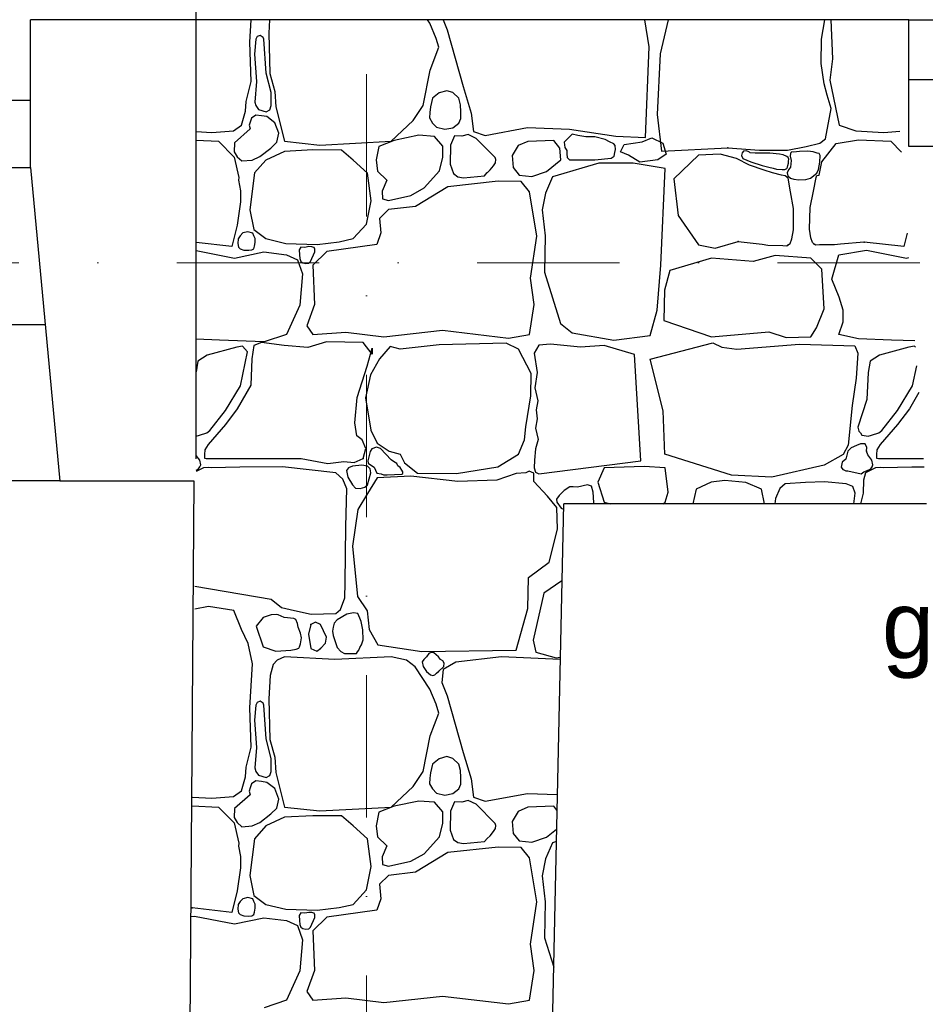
# Model space of a CAD drawing. Header units: millimetres. Extents: x 77315 to 1043159, y -108895 to -47794.
# Tile 19 of 87: x 94593 to 96614, y -95075 to -92878. Entities that reach past the tile are written whole.
import ezdxf

# ---------------------------------------------------------------- set-up
doc = ezdxf.new("R2010")
doc.units = ezdxf.units.MM
doc.header["$MEASUREMENT"] = 0
doc.linetypes.add('Dot & Dashed', pattern=[670.277762, 317.5, -176.388889, 0, -176.388874])
for name, color, linetype in [('_HATCH', 7, 'Continuous'), ('A-WYSOKOSCI', 7, 'Continuous'), ('detalokna', 7, 'Continuous'), ('linia nadproza', 7, 'Continuous'), ('Nowe_A_okno', 7, 'Continuous'), ('opisy inne', 7, 'Continuous'), ('Structural - Bearing', 7, 'Continuous'), ('Structural - Grid', 7, 'Continuous')]:
    doc.layers.add(name, color=color, linetype=linetype)
doc.styles.add('STYL_AUTOMATYCZNY_1', font='arial.ttf')

# ---------------------------------------------------------------- blocks, each defined once
blk = doc.blocks.new('*X27')
at = {"layer": '_HATCH'}
for p, q in [((95106.7, -92927.9), (95109.9, -92877.8)), ((95150.9, -92877.8), (95149.3, -92907.6)), ((95508.4, -92885.8), (95503.2, -92877.8)), ((95522.8, -92919.6), (95508.4, -92885.8)), ((95538.2, -92877.8), (95547.4, -92900.6)), ((95998, -92938.2), (95988.7, -92877.8)), ((96040.2, -92877.8), (96022.4, -92953.8)), ((96383, -92921.3), (96389.9, -92877.8)), ((96403.5, -92877.8), (96406.9, -92965.4)), ((95130.1, -92913.1), (95123.5, -92915.4)), ((95136.4, -92917.3), (95130.1, -92913.1)), ((95149.3, -92907.6), (95151.3, -92998)), ((95547.4, -92900.6), (95583.1, -93026.9)), ((95110, -93015.4), (95106.7, -92927.9)), ((95120.4, -92921.3), (95117.3, -92954.9)), ((95123.5, -92915.4), (95120.4, -92921.3)), ((95138.1, -92921.3), (95136.4, -92917.3)), ((95143.4, -92997), (95138.1, -92921.3)), ((95528.6, -92939.4), (95522.8, -92919.6)), ((96382.1, -92975.5), (96383, -92921.3)), ((95117.3, -92954.9), (95121.9, -93015.7)), ((95509.6, -92990.2), (95528.6, -92939.4)), ((95990.1, -93140.9), (95998, -92938.2)), ((96022.4, -92953.8), (96015.9, -93089.4)), ((96388.5, -93020.8), (96382.1, -92975.5)), ((96406.9, -92965.4), (96401.2, -93012.9)), ((95154.7, -93040.4), (95143.4, -92997)), ((95151.3, -92998), (95162.5, -93037.7)), ((95493.9, -93069.5), (95509.6, -92990.2)), ((95098.9, -93060.4), (95110, -93015.4)), ((95121.9, -93015.7), (95118.3, -93061.7)), ((96395.5, -93046.1), (96388.5, -93020.8)), ((96401.2, -93012.9), (96422.2, -93112.8)), ((95154.5, -93069.5), (95154.7, -93040.4)), ((95162.5, -93037.7), (95164.5, -93071.9)), ((95529.4, -93041.1), (95514.8, -93053)), ((95546.4, -93036.2), (95529.4, -93041.1)), ((95560.2, -93040.4), (95546.4, -93036.2)), ((95573.5, -93053), (95560.2, -93040.4)), ((95583.1, -93026.9), (95600.4, -93086.4)), ((95096.8, -93081.8), (95098.9, -93060.4)), ((95118.3, -93061.7), (95120.4, -93069.5)), ((95514.8, -93053), (95510.1, -93072.5)), ((95577.3, -93067.4), (95573.5, -93053)), ((96404.4, -93076.1), (96395.5, -93046.1)), ((95088.2, -93112.8), (95096.8, -93081.8)), ((95120.4, -93069.5), (95126.5, -93078)), ((95126.5, -93078), (95143.1, -93083.2)), ((95143.1, -93083.2), (95151.6, -93078.8)), ((95151.6, -93078.8), (95154.5, -93069.5)), ((95164.5, -93071.9), (95184.3, -93149.1)), ((95471.6, -93102.9), (95493.9, -93069.5)), ((95508.2, -93084.6), (95508, -93097.1)), ((95510.1, -93072.5), (95508.2, -93084.6)), ((95577.8, -93083), (95577.3, -93067.4)), ((95577.9, -93098), (95577.8, -93083)), ((95600.4, -93086.4), (95606.2, -93127.3)), ((96391.5, -93143.4), (96404.4, -93076.1)), ((95107.3, -93106.2), (95105, -93113.3)), ((95110.3, -93097.2), (95107.3, -93106.2)), ((95120.4, -93090.7), (95110.3, -93097.2)), ((95132.7, -93092.2), (95120.4, -93090.7)), ((95144.4, -93094), (95132.7, -93092.2)), ((95162.8, -93107.9), (95144.4, -93094)), ((95171.7, -93131.2), (95162.8, -93107.9)), ((95422.4, -93149.1), (95471.6, -93102.9)), ((95508, -93097.1), (95514.8, -93108.3)), ((95514.8, -93108.3), (95523.5, -93117.6)), ((95559.8, -93118.8), (95573.5, -93108.3)), ((95573.5, -93108.3), (95577.9, -93098)), ((96015.9, -93089.4), (96025.9, -93171.1)), ((94987.3, -93127.3), (95022.1, -93129.3)), ((95022.1, -93129.3), (95070, -93125.6)), ((95070, -93125.6), (95088.2, -93112.8)), ((95107.3, -93121.5), (95072.7, -93152.2)), ((95105, -93113.3), (95107.3, -93121.5)), ((95167, -93151.3), (95171.7, -93131.2)), ((95523.5, -93117.6), (95542.1, -93122.2)), ((95542.1, -93122.2), (95559.8, -93118.8)), ((95606.2, -93127.3), (95632.2, -93135.9)), ((95632.2, -93135.9), (95726.3, -93118.6)), ((95726.3, -93118.6), (95820, -93121.9)), ((95820, -93121.9), (95923.7, -93137.6)), ((96422.2, -93112.8), (96459.4, -93125.6)), ((96459.4, -93125.6), (96522.1, -93129.3)), ((96522.1, -93129.3), (96557.7, -93126.6)), ((94987.3, -93146.8), (95037, -93149.1)), ((95037, -93149.1), (95071.9, -93184.2)), ((95072.7, -93152.2), (95071.7, -93172.6)), ((95153.7, -93164.3), (95167, -93151.3)), ((95184.3, -93149.1), (95263.2, -93157.4)), ((95263.2, -93157.4), (95422.4, -93149.1)), ((95429.1, -93147.1), (95394.9, -93160.7)), ((95484, -93135.5), (95429.1, -93147.1)), ((95519.1, -93138.4), (95484, -93135.5)), ((95537.7, -93159.9), (95519.1, -93138.4)), ((95563.7, -93137.1), (95554.4, -93157.8)), ((95579.9, -93137.7), (95563.7, -93137.1)), ((95594.3, -93134), (95579.9, -93137.7)), ((95611.6, -93142.5), (95594.3, -93134)), ((95654.5, -93185.5), (95611.6, -93142.5)), ((95727.2, -93149.5), (95705.7, -93158.6)), ((95785, -93147.1), (95727.2, -93149.5)), ((95798.6, -93164.8), (95785, -93147.1)), ((95820, -93138.8), (95808.5, -93150.7)), ((95808.5, -93150.7), (95809.5, -93162.6)), ((95826, -93133.2), (95820, -93138.8)), ((95839, -93136.2), (95826, -93133.2)), ((95856.8, -93139.2), (95839, -93136.2)), ((95877, -93138.8), (95856.8, -93139.2)), ((95899.9, -93144.9), (95877, -93138.8)), ((95909.7, -93150.3), (95899.9, -93144.9)), ((95919, -93154.9), (95909.7, -93150.3)), ((95923.7, -93137.6), (95990.1, -93140.9)), ((95942.1, -93156.3), (95982.4, -93150.3)), ((95982.4, -93150.3), (96004.1, -93141.3)), ((96004.1, -93141.3), (96028.2, -93153.3)), ((96028.2, -93153.3), (96036, -93178)), ((96348.5, -93160.6), (96378.8, -93153.4)), ((96378.8, -93153.4), (96391.5, -93143.4)), ((96383.7, -93194.8), (96415.2, -93153.7)), ((96415.2, -93153.7), (96465.1, -93145.8)), ((96465.1, -93145.8), (96537, -93149.1)), ((96537, -93149.1), (96561, -93173.3)), ((95071.7, -93172.6), (95078.8, -93183.6)), ((95129.3, -93183.1), (95153.7, -93164.3)), ((95184.3, -93171.8), (95142.2, -93191.2)), ((95247.1, -93168.5), (95184.3, -93171.8)), ((95311.5, -93168.9), (95247.1, -93168.5)), ((95337.1, -93191.2), (95311.5, -93168.9)), ((95394.9, -93160.7), (95388.6, -93190.6)), ((95537.3, -93184.6), (95537.7, -93159.9)), ((95554.4, -93157.8), (95553.8, -93200.3)), ((95705.7, -93158.6), (95691.9, -93181)), ((95800.9, -93190.8), (95798.6, -93164.8)), ((95809.5, -93162.6), (95814.3, -93169.6)), ((95814.3, -93169.6), (95814.1, -93176.8)), ((95814.1, -93176.8), (95815, -93185.3)), ((95922.5, -93158.7), (95919, -93154.9)), ((95919.8, -93182), (95921.7, -93173.9)), ((95921.7, -93173.9), (95922.6, -93167.3)), ((95922.6, -93167.3), (95922.5, -93158.7)), ((95934.3, -93172.6), (95942.1, -93156.3)), ((95951.7, -93179.8), (95934.3, -93172.6)), ((96025.9, -93171.1), (96173.7, -93163.7)), ((96173.7, -93163.7), (96244, -93168.9)), ((96205.4, -93174.5), (96204.3, -93181.1)), ((96208.3, -93171.2), (96205.4, -93174.5)), ((96214.3, -93170.6), (96208.3, -93171.2)), ((96218.6, -93171.5), (96214.3, -93170.6)), ((96221.9, -93173), (96218.6, -93171.5)), ((96223.6, -93174.9), (96221.9, -93173)), ((96234.4, -93175.8), (96223.6, -93174.9)), ((96267.6, -93175.7), (96234.4, -93175.8)), ((96244, -93168.9), (96306.8, -93168.9)), ((96288.8, -93177.7), (96267.6, -93175.7)), ((96306.8, -93168.9), (96348.5, -93160.6)), ((96313.3, -93175.7), (96312.9, -93182)), ((96316.4, -93172.7), (96313.3, -93175.7)), ((96320.1, -93173.1), (96316.4, -93172.7)), ((96333.4, -93172.2), (96320.1, -93173.1)), ((96352, -93171.3), (96333.4, -93172.2)), ((96364.2, -93172.5), (96352, -93171.3)), ((96373.3, -93175.7), (96364.2, -93172.5)), ((96377.3, -93176.2), (96373.3, -93175.7)), ((96379.3, -93180.7), (96377.3, -93176.2)), ((95071.9, -93184.2), (95082.6, -93229.8)), ((95078.8, -93183.6), (95088.8, -93193)), ((95088.8, -93193), (95111.7, -93191.2)), ((95111.7, -93191.2), (95129.3, -93183.1)), ((95142.2, -93191.2), (95117.1, -93219.7)), ((95369.3, -93220.1), (95337.1, -93191.2)), ((95388.6, -93190.6), (95392, -93215.6)), ((95530.1, -93215.3), (95537.3, -93184.6)), ((95650.3, -93203.8), (95655.1, -93196.9)), ((95656.1, -93189.8), (95654.5, -93185.5)), ((95655.1, -93196.9), (95656.1, -93189.8)), ((95691.9, -93181), (95694.6, -93207.7)), ((95768.9, -93216.4), (95800.9, -93190.8)), ((95815, -93185.3), (95820, -93190.8)), ((95820, -93190.8), (95877, -93190.8)), ((95885.7, -93197.8), (95847.7, -93209.4)), ((95877, -93190.8), (95913.3, -93186.4)), ((95924.1, -93197.8), (95885.7, -93197.8)), ((95913.3, -93186.4), (95919.8, -93182)), ((95962.5, -93197.8), (95924.1, -93197.8)), ((95977, -93195.4), (95951.7, -93179.8)), ((96033.4, -93209.6), (95962.5, -93197.8)), ((96017.3, -93190.6), (95977, -93195.4)), ((96036, -93178), (96017.3, -93190.6)), ((96108.2, -93180.3), (96052.7, -93233.1)), ((96156.8, -93177.6), (96108.2, -93180.3)), ((96193.1, -93187.4), (96156.8, -93177.6)), ((96221.7, -93202.1), (96193.1, -93187.4)), ((96204.3, -93181.1), (96207.1, -93187.4)), ((96207.1, -93187.4), (96225.1, -93194.9)), ((96225.1, -93194.9), (96250.1, -93203)), ((96297.2, -93179), (96288.8, -93177.7)), ((96304.9, -93182.7), (96297.2, -93179)), ((96307.9, -93185.4), (96304.9, -93182.7)), ((96307.8, -93203.4), (96308.9, -93197.7)), ((96309.8, -93189.1), (96307.9, -93185.4)), ((96308.9, -93197.7), (96309.3, -93193.4)), ((96309.3, -93193.4), (96309.8, -93189.1)), ((96312.9, -93182), (96314.8, -93192.1)), ((96314.8, -93192.1), (96313.8, -93207)), ((96376, -93212.3), (96378.7, -93195.7)), ((96377.4, -93224.6), (96383.7, -93194.8)), ((96378.7, -93195.7), (96379.3, -93180.7)), ((95117.1, -93219.7), (95107.1, -93301.9)), ((95377.9, -93281.6), (95369.3, -93220.1)), ((95392, -93215.6), (95412.6, -93235.8)), ((95496, -93253.2), (95530.1, -93215.3)), ((95553.8, -93200.3), (95561.3, -93221.2)), ((95630.2, -93226), (95636.5, -93219)), ((95636.4, -93219.3), (95643.4, -93213.1)), ((95643.4, -93213.1), (95650.3, -93203.8)), ((95694.6, -93207.7), (95707.8, -93224.7)), ((95736.2, -93227.6), (95768.9, -93216.4)), ((95847.7, -93209.4), (95807.7, -93221)), ((96024, -93425.6), (96033.4, -93209.6)), ((96255, -93213.5), (96221.7, -93202.1)), ((96250.1, -93203), (96265.2, -93207.1)), ((96273.3, -93219.1), (96255, -93213.5)), ((96265.2, -93207.1), (96274.7, -93208.7)), ((96293.1, -93224.4), (96273.3, -93219.1)), ((96274.7, -93208.7), (96282.4, -93211.2)), ((96282.4, -93211.2), (96294.9, -93212.3)), ((96294.9, -93212.3), (96300.6, -93211.9)), ((96300.6, -93211.9), (96304.9, -93209.8)), ((96304.9, -93209.8), (96307, -93207.1)), ((96309, -93212.7), (96306.3, -93219.4)), ((96306.3, -93219.4), (96307.7, -93226.5)), ((96307, -93207.1), (96307.8, -93203.4)), ((96313.8, -93207), (96309, -93212.7)), ((96358, -93231.4), (96372, -93220.5)), ((96372, -93220.5), (96376, -93212.3)), ((95082.6, -93229.8), (95081.8, -93236.1)), ((95081.8, -93236.1), (95085.8, -93259.6)), ((95412.6, -93235.8), (95402.3, -93260.2)), ((95660.7, -93238.3), (95548.4, -93250.7)), ((95561.3, -93221.2), (95570.9, -93228.1)), ((95570.9, -93228.1), (95583.9, -93230.5)), ((95583.9, -93230.5), (95630.2, -93226)), ((95712.3, -93239.1), (95660.7, -93238.3)), ((95707.8, -93224.7), (95736.2, -93227.6)), ((95731.3, -93262.1), (95712.3, -93239.1)), ((95782, -93228.7), (95766.9, -93264.5)), ((95807.7, -93221), (95782, -93228.7)), ((96052.7, -93233.1), (96062.5, -93314.9)), ((96301.6, -93226), (96293.1, -93224.4)), ((96308.2, -93231.4), (96301.6, -93226)), ((96307.7, -93226.5), (96313.3, -93231.4)), ((96313.3, -93262.1), (96308.2, -93231.4)), ((96313.3, -93231.4), (96320.7, -93233.6)), ((96320.7, -93233.6), (96332.4, -93234.8)), ((96332.4, -93234.8), (96347.8, -93234.5)), ((96347.8, -93234.5), (96358, -93231.4)), ((96364.6, -93260.4), (96370.6, -93229.8)), ((96370.6, -93229.8), (96372.4, -93225.1)), ((96372.4, -93225.1), (96377.4, -93224.6)), ((95085.8, -93259.6), (95086.1, -93284.3)), ((95402.3, -93260.2), (95402.7, -93277.5)), ((95466.3, -93270.1), (95496, -93253.2)), ((95548.4, -93250.7), (95476.2, -93294.4)), ((95747.4, -93360.5), (95731.3, -93262.1)), ((95766.9, -93264.5), (95759.4, -93302.2)), ((96320, -93298.9), (96313.3, -93262.1)), ((96357, -93297), (96364.6, -93260.4)), ((95086.1, -93284.3), (95078.5, -93335.9)), ((95366.8, -93334.1), (95377.9, -93281.6)), ((95402.7, -93277.5), (95415.9, -93281.2)), ((95415.9, -93281.2), (95466.3, -93270.1)), ((95107.1, -93301.9), (95115.8, -93346)), ((95415.9, -93301.5), (95396.5, -93321.3)), ((95476.2, -93294.4), (95415.9, -93301.5)), ((95759.4, -93302.2), (95765.9, -93360.2)), ((96320, -93347), (96320, -93298.9)), ((96355.7, -93345.1), (96357, -93297)), ((95396.5, -93321.3), (95399.4, -93353.5)), ((96062.5, -93314.9), (96108.2, -93380.3)), ((95078.5, -93335.9), (95066.5, -93384.1)), ((95102.5, -93351.2), (95091.4, -93353.7)), ((95113.6, -93353.8), (95102.5, -93351.2)), ((95115.8, -93346), (95142.2, -93366.3)), ((95337.1, -93366.3), (95366.8, -93334.1)), ((96316.5, -93366.5), (96320, -93347)), ((96358.6, -93364.6), (96355.7, -93345.1)), ((95081, -93366.5), (95080.2, -93377.1)), ((95084.9, -93359.7), (95081, -93366.5)), ((95091.4, -93353.7), (95084.9, -93359.7)), ((95115.8, -93359.7), (95113.6, -93353.8)), ((95118.4, -93366), (95115.8, -93359.7)), ((95118.7, -93374.9), (95118.4, -93366)), ((95142.2, -93366.3), (95187.2, -93377)), ((95257, -93379.1), (95306.1, -93373.3)), ((95306.1, -93373.3), (95337.1, -93366.3)), ((95399.4, -93353.5), (95389.9, -93379.5)), ((95732.9, -93454.6), (95747.4, -93360.5)), ((95765.9, -93360.2), (95764.3, -93441)), ((96145.2, -93387.3), (96196.7, -93372.6)), ((96196.7, -93372.6), (96249.9, -93378.5)), ((96312.4, -93377), (96316.5, -93366.5)), ((96362.4, -93375.2), (96358.6, -93364.6)), ((96478.2, -93374), (96424.8, -93378.5)), ((96566.5, -93384.1), (96478.2, -93374)), ((96574, -93353.9), (96566.5, -93384.1)), ((95066.5, -93384.1), (94987.3, -93375.1)), ((94987.3, -93393), (95072.5, -93409.6)), ((95072.5, -93409.6), (95138.1, -93396)), ((95080.2, -93377.1), (95081.7, -93385.3)), ((95081.7, -93385.3), (95084.9, -93389)), ((95084.9, -93389), (95093.7, -93392)), ((95093.7, -93392), (95104.2, -93392.1)), ((95104.2, -93392.1), (95111, -93391.5)), ((95111, -93391.5), (95115.8, -93389)), ((95115.8, -93389), (95117.4, -93383.4)), ((95117.4, -93383.4), (95118.7, -93374.9)), ((95138.1, -93396), (95188.9, -93402.2)), ((95187.2, -93377), (95257, -93379.1)), ((95220.8, -93385.3), (95216.9, -93391)), ((95216.9, -93391), (95217.4, -93402.1)), ((95229.7, -93386), (95220.8, -93385.3)), ((95238.1, -93384.2), (95229.7, -93386)), ((95245, -93384.4), (95238.1, -93384.2)), ((95242, -93417), (95251.7, -93395.5)), ((95247.1, -93385.3), (95245, -93384.4)), ((95250.5, -93385.8), (95247.1, -93385.3)), ((95278.5, -93394.7), (95247.1, -93425.3)), ((95251.5, -93389.8), (95250.5, -93385.8)), ((95251.7, -93395.5), (95251.5, -93389.8)), ((95389.9, -93379.5), (95278.5, -93394.7)), ((96108.2, -93380.3), (96145.2, -93387.3)), ((96249.9, -93378.5), (96263.2, -93380.9)), ((96263.2, -93380.9), (96296.3, -93381.5)), ((96296.3, -93381.5), (96304.9, -93382.5)), ((96304.9, -93382.5), (96308.2, -93380.3)), ((96308.2, -93380.3), (96312.4, -93377)), ((96366.5, -93378.6), (96362.4, -93375.2)), ((96369.8, -93380.9), (96366.5, -93378.6)), ((96378.4, -93380.2), (96369.8, -93380.9)), ((96411.5, -93380.5), (96378.4, -93380.2)), ((96424.8, -93378.5), (96411.5, -93380.5)), ((96421, -93402.2), (96483.3, -93392.3)), ((96483.3, -93392.3), (96572.5, -93409.6)), ((95188.9, -93402.2), (95213.2, -93413.3)), ((95213.2, -93413.3), (95224, -93445.1)), ((95217.4, -93402.1), (95218.2, -93410.9)), ((95218.2, -93410.9), (95220.8, -93417)), ((95220.8, -93417), (95225.2, -93420.2)), ((95238.3, -93420.7), (95242, -93417)), ((96136.9, -93409.6), (96044.4, -93437.3)), ((96230.3, -93417.5), (96136.9, -93409.6)), ((96279.4, -93403.8), (96230.3, -93417.5)), ((96358.7, -93409.6), (96279.4, -93403.8)), ((96383.4, -93434.4), (96358.7, -93409.6)), ((96405.7, -93456.7), (96421, -93402.2)), ((96572.5, -93409.6), (96577.9, -93408.5)), ((95225.2, -93420.2), (95232.1, -93421.6)), ((95232.1, -93421.6), (95238.3, -93420.7)), ((95247.1, -93425.3), (95250.8, -93513.6)), ((96016.2, -93525.9), (96024, -93425.6)), ((96044.4, -93437.3), (96031.9, -93481.4)), ((96388.8, -93523.1), (96383.4, -93434.4)), ((95224, -93445.1), (95218.6, -93514.5)), ((95741.6, -93513.6), (95732.9, -93454.6)), ((95764.3, -93441), (95800.2, -93555.3)), ((96422.2, -93496.7), (96405.7, -93456.7)), ((96031.9, -93481.4), (96031.1, -93548.6)), ((96430.9, -93526), (96422.2, -93496.7)), ((95218.6, -93514.5), (95188.9, -93580.1)), ((95250.8, -93513.6), (95234.3, -93560.7)), ((95731.3, -93580.1), (95741.6, -93513.6)), ((96000.6, -93582.7), (96016.2, -93525.9)), ((96371.8, -93565.6), (96388.8, -93523.1)), ((96431.3, -93551.6), (96430.9, -93526)), ((96031.1, -93548.6), (96136.9, -93585.5)), ((95234.3, -93560.7), (95247.1, -93580.1)), ((95406, -93585.5), (95536.5, -93570.6)), ((95536.5, -93570.6), (95684.2, -93588.3)), ((95800.2, -93555.3), (95825.8, -93576.8)), ((96358.7, -93585.5), (96371.8, -93565.6)), ((96421, -93580.1), (96431.3, -93551.6)), ((95039, -93592.5), (94987.3, -93590.5)), ((95138.9, -93596.6), (95039, -93592.5)), ((95188.9, -93580.1), (95138.9, -93596.6)), ((95247.1, -93580.1), (95321, -93574.7)), ((95321, -93574.7), (95406, -93585.5)), ((95684.2, -93588.3), (95731.3, -93580.1)), ((95825.8, -93576.8), (95919.1, -93592.5)), ((95919.1, -93592.5), (96000.6, -93582.7)), ((96136.9, -93585.5), (96265.3, -93574.3)), ((96265.3, -93574.3), (96303.7, -93586.7)), ((96303.7, -93586.7), (96358.7, -93585.5)), ((96465.1, -93589.6), (96421, -93580.1)), ((96539, -93592.5), (96465.1, -93589.6)), ((96591.2, -93594.6), (96539, -93592.5)), ((95077.8, -93608.2), (95011.7, -93626)), ((95090.2, -93606.5), (95077.8, -93608.2)), ((95101.9, -93618.9), (95090.2, -93606.5)), ((95115.8, -93604.4), (95111.3, -93634.6)), ((95133.2, -93597.8), (95115.8, -93604.4)), ((95183.5, -93604.4), (95133.2, -93597.8)), ((95236.4, -93609.4), (95183.5, -93604.4)), ((95277.6, -93596.6), (95236.4, -93609.4)), ((95359.4, -93597.8), (95277.6, -93596.6)), ((95379.6, -93623.8), (95359.4, -93597.8)), ((95368.9, -93650.7), (95380, -93610.6)), ((95380, -93610.6), (95379.6, -93623.8)), ((95420, -93606.9), (95396.1, -93634.2)), ((95442.3, -93613.1), (95420, -93606.9)), ((95529.4, -93603.6), (95442.3, -93613.1)), ((95678.9, -93599.9), (95529.4, -93603.6)), ((95706.5, -93613.1), (95678.9, -93599.9)), ((95735, -93667.6), (95706.5, -93613.1)), ((95751.5, -93604), (95741.5, -93621.5)), ((95777.5, -93601.5), (95751.5, -93604)), ((95844.8, -93608.6), (95777.5, -93601.5)), ((95897.7, -93604.4), (95844.8, -93608.6)), ((95965.2, -93624.7), (95897.7, -93604.4)), ((96000, -93635.1), (96139.9, -93598.7)), ((96139.9, -93598.7), (96160.1, -93608.2)), ((96160.1, -93608.2), (96193.4, -93613.1)), ((96193.4, -93613.1), (96333.4, -93602)), ((96333.4, -93602), (96456.8, -93605.7)), ((96456.8, -93605.7), (96463.4, -93622.2)), ((96577.8, -93608.2), (96511.7, -93626)), ((96590.2, -93606.5), (96577.8, -93608.2)), ((96592.2, -93608.6), (96590.2, -93606.5)), ((95011.7, -93626), (94991.1, -93639.9)), ((95085.7, -93694.9), (95101.9, -93618.9)), ((95111.3, -93634.6), (95108.8, -93693.2)), ((95396.1, -93634.2), (95376.3, -93670.1)), ((95741.5, -93621.5), (95748.2, -93664.9)), ((95979.6, -93862.4), (95965.2, -93624.7)), ((96029.5, -93750.8), (96000, -93635.1)), ((96463.4, -93622.2), (96459.7, -93677.9)), ((96511.7, -93626), (96491.1, -93639.9)), ((94991.1, -93639.9), (94987.3, -93663.7)), ((95346.2, -93720.9), (95368.9, -93650.7)), ((96491.1, -93639.9), (96487, -93665.1)), ((96585.7, -93694.9), (96595.2, -93650.3)), ((95376.3, -93670.1), (95365.1, -93721.7)), ((95733.8, -93717.1), (95735, -93667.6)), ((95748.2, -93664.9), (95742.7, -93699.1)), ((96459.7, -93677.9), (96451.4, -93739)), ((96487, -93665.1), (96483.7, -93725)), ((95052.2, -93749.8), (95085.7, -93694.9)), ((95108.8, -93693.2), (95078.7, -93746)), ((95742.7, -93699.1), (95749.4, -93728.3)), ((96552.2, -93749.8), (96585.7, -93694.9)), ((95341.2, -93777.4), (95346.2, -93720.9)), ((95365.1, -93721.7), (95376.7, -93793.9)), ((95723, -93786.1), (95733.8, -93717.1)), ((96483.7, -93725), (96463.7, -93787.3)), ((96599.5, -93709.6), (96578.7, -93746)), ((95078.7, -93746), (95052.2, -93780.7)), ((95749.4, -93728.3), (95746.1, -93748.5)), ((96451.4, -93739), (96442, -93827.4)), ((96578.7, -93746), (96552.2, -93780.7)), ((95017.2, -93794.7), (95052.2, -93749.8)), ((95748, -93768.3), (95744.4, -93789.1)), ((95746.1, -93748.5), (95748, -93768.3)), ((96033.3, -93847.6), (96029.5, -93750.8)), ((96517.2, -93794.7), (96552.2, -93749.8)), ((95052.2, -93780.7), (95013.9, -93825.3)), ((95345.7, -93806.3), (95341.2, -93777.4)), ((95719.7, -93815), (95723, -93786.1)), ((95744.4, -93789.1), (95750, -93814.4)), ((96463.7, -93787.3), (96465.9, -93796.2)), ((96552.2, -93780.7), (96513.9, -93825.3)), ((94987.3, -93807.2), (94994.5, -93805.1)), ((94994.5, -93805.1), (95010.7, -93799.4)), ((95010.7, -93799.4), (95017.2, -93794.7)), ((95357.3, -93815.4), (95345.7, -93806.3)), ((95376.7, -93793.9), (95390.7, -93822.8)), ((96465.9, -93796.2), (96469.3, -93799.7)), ((96469.3, -93799.7), (96473, -93804.7)), ((96473, -93804.7), (96477.7, -93805.6)), ((96477.7, -93805.6), (96486.9, -93807.3)), ((96486.9, -93807.3), (96494.5, -93805.1)), ((96494.5, -93805.1), (96510.7, -93799.4)), ((96510.7, -93799.4), (96517.2, -93794.7)), ((95013.9, -93825.3), (95006.4, -93837.8)), ((95366, -93834.4), (95357.3, -93815.4)), ((95359.4, -93857.1), (95366, -93834.4)), ((95379.3, -93835.2), (95375.6, -93841.4)), ((95389.4, -93831.7), (95379.3, -93835.2)), ((95398.1, -93834.3), (95389.4, -93831.7)), ((95390.7, -93822.8), (95417.6, -93840.6)), ((95422.4, -93859.9), (95398.1, -93834.3)), ((95706.5, -93847.2), (95719.7, -93815)), ((95744.2, -93835.1), (95742.4, -93860.3)), ((95750, -93814.4), (95744.2, -93835.1)), ((96442, -93827.4), (96430.8, -93848)), ((96448.9, -93833.3), (96441.1, -93840.6)), ((96460.7, -93828), (96448.9, -93833.3)), ((96469.4, -93824.3), (96460.7, -93828)), ((96480.4, -93824.5), (96469.4, -93824.3)), ((96483.9, -93832.6), (96480.4, -93824.5)), ((96483.3, -93840.6), (96483.9, -93832.6)), ((96513.9, -93825.3), (96506.4, -93837.8)), ((94994.9, -93860.4), (94987.3, -93850.2)), ((95005.5, -93848.3), (95005.4, -93856.4)), ((95005.4, -93856.4), (95009.7, -93857.1)), ((95006.4, -93837.8), (95005.5, -93848.3)), ((95009.7, -93857.1), (95221.1, -93856.7)), ((95221.1, -93856.7), (95280.9, -93868.2)), ((95340, -93865.7), (95359.4, -93857.1)), ((95375.6, -93841.4), (95370.4, -93862)), ((95417.6, -93840.6), (95442.3, -93847.2)), ((95442.3, -93847.2), (95451.8, -93866.6)), ((95660.3, -93875.7), (95706.5, -93847.2)), ((96181.6, -93894.2), (96033.3, -93847.6)), ((96430.8, -93848), (96388.3, -93871.5)), ((96441.1, -93840.6), (96437, -93858.6)), ((96486.2, -93848.8), (96483.3, -93840.6)), ((96494.9, -93860.4), (96486.2, -93848.8)), ((96505.5, -93848.3), (96505.4, -93856.4)), ((96505.4, -93856.4), (96509.7, -93857.1)), ((96506.4, -93837.8), (96505.5, -93848.3)), ((96509.7, -93857.1), (96610, -93856.9)), ((95003.5, -93877.4), (94987.3, -93885.6)), ((94987.3, -93882.6), (94992.5, -93879.8)), ((94992.5, -93879.8), (94995.4, -93875.5)), ((94997.4, -93870.7), (94994.9, -93860.4)), ((94995.4, -93875.5), (94997.4, -93870.7)), ((95015, -93876.8), (95003.5, -93877.4)), ((95020.5, -93877.7), (95015, -93876.8)), ((95084.4, -93876.1), (95020.5, -93877.7)), ((95179.8, -93875.7), (95084.4, -93876.1)), ((95298.7, -93888.9), (95179.8, -93875.7)), ((95280.9, -93868.2), (95316.4, -93863.3)), ((95316.4, -93863.3), (95340, -93865.7)), ((95327.3, -93877.4), (95322.7, -93884)), ((95335.8, -93874), (95327.3, -93877.4)), ((95356.8, -93871.8), (95335.8, -93874)), ((95369.3, -93874), (95356.8, -93871.8)), ((95375.3, -93879.6), (95369.3, -93874)), ((95370.4, -93862), (95370.7, -93867.1)), ((95370.7, -93867.1), (95373.9, -93869.9)), ((95373.9, -93869.9), (95384, -93876.1)), ((95376.8, -93888.7), (95375.3, -93879.6)), ((95384, -93876.1), (95390.5, -93889.4)), ((95427.5, -93863.7), (95422.4, -93859.9)), ((95434.7, -93868.3), (95427.5, -93863.7)), ((95437.2, -93872.9), (95434.7, -93868.3)), ((95442.4, -93877.3), (95437.2, -93872.9)), ((95446.1, -93882.6), (95442.4, -93877.3)), ((95451.8, -93866.6), (95481.1, -93889.3)), ((95567.8, -93890.1), (95660.3, -93875.7)), ((95742.4, -93860.3), (95741.5, -93878)), ((95741.5, -93878), (95744.4, -93887.3)), ((95751.5, -93890.9), (95979.6, -93862.4)), ((95897.7, -93878), (95883.3, -93909.6)), ((95986.6, -93874.6), (95897.7, -93878)), ((96033.9, -93878), (95986.6, -93874.6)), ((96040.6, -93931.7), (96033.9, -93878)), ((96388.3, -93871.5), (96272, -93898.6)), ((96429.1, -93865), (96426.8, -93876.1)), ((96426.8, -93876.1), (96430, -93881.3)), ((96437, -93858.6), (96429.1, -93865)), ((96503.5, -93877.4), (96480.8, -93888.9)), ((96483.3, -93884.7), (96492.5, -93879.8)), ((96492.5, -93879.8), (96495.4, -93875.5)), ((96497.4, -93870.7), (96494.9, -93860.4)), ((96495.4, -93875.5), (96497.4, -93870.7)), ((96515, -93876.8), (96503.5, -93877.4)), ((96520.5, -93877.7), (96515, -93876.8)), ((96584.4, -93876.1), (96520.5, -93877.7)), ((96611.4, -93876), (96584.4, -93876.1)), ((95314.6, -93902.9), (95298.7, -93888.9)), ((95322.7, -93884), (95325.6, -93898.2)), ((95325.6, -93898.2), (95335.8, -93915.3)), ((95369.3, -93915.3), (95376.8, -93888.7)), ((95390.7, -93900.4), (95369.3, -93934.7)), ((95390.5, -93889.4), (95399.8, -93891.4)), ((95465.9, -93896.3), (95390.7, -93900.4)), ((95399.8, -93891.4), (95405.4, -93893.6)), ((95405.4, -93893.6), (95413.6, -93893.1)), ((95413.6, -93893.1), (95445.9, -93892.2)), ((95445.9, -93892.2), (95448.3, -93890.3)), ((95448.2, -93887), (95446.1, -93882.6)), ((95448.3, -93890.3), (95448.2, -93887)), ((95570.7, -93908.3), (95465.9, -93896.3)), ((95481.1, -93889.3), (95567.8, -93890.1)), ((95701.2, -93890.5), (95657.8, -93905.4)), ((95722.9, -93889.1), (95701.2, -93890.5)), ((95730.3, -93885.3), (95722.9, -93889.1)), ((95740.9, -93889.8), (95730.3, -93885.3)), ((95740.4, -93908.3), (95740.9, -93889.8)), ((95744.4, -93887.3), (95751.5, -93890.9)), ((96272, -93898.6), (96181.6, -93894.2)), ((96430, -93881.3), (96432.2, -93882)), ((96432.2, -93882), (96436.7, -93884.3)), ((96436.7, -93884.3), (96441.1, -93884.7)), ((96441.1, -93884.7), (96470.8, -93891.3)), ((96470.8, -93891.3), (96477.4, -93886.5)), ((96480.8, -93888.9), (96476.1, -93905.4)), ((96477.4, -93886.5), (96483.3, -93884.7)), ((95323.1, -93924.6), (95314.6, -93902.9)), ((95335.8, -93915.3), (95342.6, -93923)), ((95342.6, -93923), (95353.4, -93924.1)), ((95353.4, -93924.1), (95363.5, -93920.9)), ((95363.5, -93920.9), (95369.3, -93915.3)), ((95657.8, -93905.4), (95570.7, -93908.3)), ((95770.9, -93940.9), (95740.4, -93908.3)), ((95820.6, -93920.3), (95808.5, -93928)), ((95828.4, -93920.2), (95820.6, -93920.3)), ((95837.8, -93921.1), (95828.4, -93920.2)), ((95860.2, -93915.3), (95837.8, -93921.1)), ((95869.5, -93918.4), (95860.2, -93915.3)), ((95873.2, -93932.3), (95869.5, -93918.4)), ((95883.3, -93909.6), (95897.7, -93954.7)), ((96136.7, -93909.7), (96102.8, -93925.6)), ((96167.1, -93906.2), (96136.7, -93909.7)), ((96213.4, -93910.7), (96167.1, -93906.2)), ((96249, -93925.6), (96213.4, -93910.7)), ((96289.5, -93923.5), (96280.3, -93946.2)), ((96301.9, -93913.7), (96289.5, -93923.5)), ((96346.8, -93910.7), (96301.9, -93913.7)), ((96389, -93909.3), (96346.8, -93910.7)), ((96437.7, -93913.7), (96389, -93909.3)), ((96452.2, -93919.1), (96437.7, -93913.7)), ((96457.4, -93934.5), (96452.2, -93919.1)), ((96476.1, -93905.4), (96475.6, -93934)), ((95320.9, -94008.7), (95323.1, -93924.6)), ((95369.3, -93934.7), (95347.8, -93971)), ((95791.6, -93966.1), (95770.9, -93940.9)), ((95797.3, -93939.2), (95791.5, -93947.8)), ((95808.5, -93928), (95797.3, -93939.2)), ((95874.7, -93955), (95873.2, -93932.3)), ((96033.9, -93954.7), (96040.6, -93931.7)), ((96102.8, -93925.6), (96095.8, -93958.2)), ((96255.4, -93958.2), (96249, -93925.6)), ((96454.7, -93958.2), (96457.4, -93934.5)), ((96475.6, -93934), (96469.4, -93958.2)), ((95791.5, -93947.8), (95791.6, -93954.7)), ((95791.6, -93954.7), (95801.4, -93967.4)), ((95793.2, -94014.4), (95791.6, -93966.1)), ((95801.4, -93967.4), (95807, -93970.2)), ((95874.5, -93958.2), (95874.7, -93955)), ((95897.7, -93954.7), (95912.4, -93958.2)), ((96029.2, -93958.2), (96033.9, -93954.7)), ((96280.3, -93946.2), (96278.2, -93958.2)), ((95347.8, -93971), (95335.8, -94052.3)), ((95319.6, -94134.3), (95320.9, -94008.7)), ((95774.6, -94088.2), (95793.2, -94014.4)), ((95335.8, -94052.3), (95347.4, -94165)), ((95728.8, -94122.1), (95774.6, -94088.2)), ((94984.4, -94142.1), (95154.2, -94171)), ((95318.8, -94167.9), (95319.6, -94134.3)), ((95727.2, -94191.9), (95728.8, -94122.1)), ((95803.4, -94129.9), (95762.7, -94157.2)), ((95347.4, -94165), (95368.9, -94196.8)), ((95762.7, -94157.2), (95739.1, -94262.4)), ((95014.3, -94187.3), (94983.8, -94193)), ((95071.2, -94196.4), (95014.3, -94187.3)), ((95154.2, -94171), (95177.1, -94189.2)), ((95308.8, -94194.1), (95318.8, -94167.9)), ((95088.2, -94238.5), (95071.2, -94196.4)), ((95154.1, -94205.6), (95136.5, -94211.7)), ((95167.4, -94204.7), (95154.1, -94205.6)), ((95170.3, -94206), (95167.4, -94204.7)), ((95183.5, -94211.7), (95170.3, -94206)), ((95177.1, -94189.2), (95206.8, -94196.1)), ((95206.8, -94196.1), (95243.5, -94204.4)), ((95243.5, -94204.4), (95298.7, -94202.6)), ((95298.7, -94202.6), (95308.8, -94194.1)), ((95323.2, -94204.6), (95302, -94217)), ((95337.8, -94201.3), (95323.2, -94204.6)), ((95348.1, -94202.8), (95337.8, -94201.3)), ((95352.3, -94212.9), (95348.1, -94202.8)), ((95368.9, -94196.8), (95373, -94238.5)), ((95701.2, -94284.3), (95727.2, -94191.9)), ((95136.5, -94211.7), (95121.2, -94231.1)), ((95121.2, -94231.1), (95136.5, -94277.3)), ((95205.1, -94214.2), (95183.5, -94211.7)), ((95209.1, -94216.2), (95205.1, -94214.2)), ((95213, -94225.3), (95209.1, -94216.2)), ((95214.5, -94233.1), (95213, -94225.3)), ((95243, -94227.4), (95237.6, -94249.2)), ((95253.1, -94222), (95243, -94227.4)), ((95264.8, -94227.4), (95253.1, -94222)), ((95278, -94255.4), (95264.8, -94227.4)), ((95295.2, -94224.1), (95292.6, -94233.1)), ((95302, -94217), (95295.2, -94224.1)), ((95355.3, -94220.6), (95352.3, -94212.9)), ((95358.8, -94239.5), (95355.3, -94220.6)), ((95103.4, -94269.5), (95088.2, -94238.5)), ((95219.7, -94246.6), (95214.5, -94233.1)), ((95222.3, -94256.7), (95219.7, -94246.6)), ((95237.6, -94249.2), (95243, -94281)), ((95292.6, -94233.1), (95291.3, -94241.9)), ((95291.3, -94241.9), (95292.9, -94251.7)), ((95292.9, -94251.7), (95302, -94279)), ((95359.8, -94261.6), (95358.8, -94239.5)), ((95373, -94238.5), (95392.4, -94272.4)), ((95112.9, -94314.9), (95103.4, -94269.5)), ((95217.8, -94277.3), (95220.1, -94270.7)), ((95220.1, -94270.7), (95222.3, -94256.7)), ((95264.8, -94281), (95276, -94268.6)), ((95276, -94268.6), (95278, -94255.4)), ((95352.3, -94279), (95356, -94272.6)), ((95356, -94272.6), (95359.8, -94261.6)), ((95392.4, -94272.4), (95491, -94287.6)), ((95739.1, -94262.4), (95745.3, -94289.3)), ((95136.5, -94277.3), (95164.5, -94286.8)), ((95164.5, -94286.8), (95198.4, -94284.7)), ((95198.4, -94284.7), (95210.3, -94282.6)), ((95210.3, -94282.6), (95216.1, -94280.4)), ((95216.1, -94280.4), (95217.8, -94277.3)), ((95243, -94281), (95256, -94286.5)), ((95256, -94286.5), (95264.8, -94281)), ((95302, -94279), (95309.7, -94287.3)), ((95309.7, -94287.3), (95318.4, -94292)), ((95318.4, -94292), (95330.8, -94292.1)), ((95330.8, -94292.1), (95344.5, -94291.8)), ((95344.5, -94291.8), (95347.3, -94288.5)), ((95347.3, -94288.5), (95350.3, -94284.5)), ((95350.3, -94284.5), (95352.3, -94279)), ((95491, -94287.6), (95701.2, -94284.3)), ((95506.5, -94292.1), (95501, -94299.2)), ((95511.8, -94289.9), (95506.5, -94292.1)), ((95517.1, -94290.9), (95511.8, -94289.9)), ((95527.8, -94299.2), (95517.1, -94290.9)), ((95745.3, -94289.3), (95790.7, -94301.7)), ((95106.7, -94413.5), (95112.9, -94314.9)), ((95159.2, -94316.5), (95152.1, -94341.3)), ((95167.8, -94306.6), (95159.2, -94316.5)), ((95184.3, -94299.2), (95167.8, -94306.6)), ((95296.6, -94305.4), (95184.3, -94299.2)), ((95422.4, -94299.2), (95296.6, -94305.4)), ((95456.8, -94306.6), (95422.4, -94299.2)), ((95475.8, -94321.5), (95456.8, -94306.6)), ((95495, -94305.3), (95491.5, -94310.7)), ((95491.5, -94310.7), (95493.3, -94321.1)), ((95501, -94299.2), (95495, -94305.3)), ((95532.4, -94305.7), (95527.8, -94299.2)), ((95537.3, -94308.3), (95532.4, -94305.7)), ((95540.4, -94313.6), (95537.3, -94308.3)), ((95566.2, -94311.2), (95538.5, -94327.7)), ((95539.6, -94320.7), (95540.4, -94313.6)), ((95668.1, -94299.2), (95566.2, -94311.2)), ((95799.4, -94305.7), (95668.1, -94299.2)), ((95790.7, -94301.7), (95799.5, -94299.9)), ((95508.4, -94371.4), (95475.8, -94321.5)), ((95493.3, -94321.1), (95501, -94332.2)), ((95501, -94332.2), (95510.3, -94339.6)), ((95510.3, -94339.6), (95515, -94341)), ((95515, -94341), (95519.9, -94339.5)), ((95519.9, -94339.5), (95523.3, -94336)), ((95523.3, -94336), (95527.8, -94332.2)), ((95527.8, -94332.2), (95539.6, -94320.7)), ((95538.5, -94327.7), (95535.6, -94357)), ((95152.1, -94341.3), (95149.3, -94393.3)), ((95535.6, -94357), (95547.4, -94386.3)), ((95522.8, -94405.3), (95508.4, -94371.4)), ((95120.4, -94407), (95117.3, -94440.5)), ((95123.5, -94401.1), (95120.4, -94407)), ((95130.1, -94398.7), (95123.5, -94401.1)), ((95136.4, -94402.9), (95130.1, -94398.7)), ((95138.1, -94407), (95136.4, -94402.9)), ((95143.4, -94482.6), (95138.1, -94407)), ((95149.3, -94393.3), (95151.3, -94483.7)), ((95528.6, -94425.1), (95522.8, -94405.3)), ((95547.4, -94386.3), (95583.1, -94512.6)), ((95110, -94501), (95106.7, -94413.5)), ((95509.6, -94475.9), (95528.6, -94425.1)), ((95117.3, -94440.5), (95121.9, -94501.4)), ((95154.7, -94526.1), (95143.4, -94482.6)), ((95151.3, -94483.7), (95162.5, -94523.3)), ((95493.9, -94555.1), (95509.6, -94475.9)), ((95098.9, -94546), (95110, -94501)), ((95121.9, -94501.4), (95118.3, -94547.4)), ((95583.1, -94512.6), (95600.4, -94572)), ((95154.5, -94555.1), (95154.7, -94526.1)), ((95162.5, -94523.3), (95164.5, -94557.6)), ((95514.8, -94538.7), (95510.1, -94558.2)), ((95529.4, -94526.8), (95514.8, -94538.7)), ((95546.4, -94521.9), (95529.4, -94526.8)), ((95560.2, -94526), (95546.4, -94521.9)), ((95573.5, -94538.7), (95560.2, -94526)), ((95577.3, -94553), (95573.5, -94538.7)), ((95096.8, -94567.5), (95098.9, -94546)), ((95118.3, -94547.4), (95120.4, -94555.1)), ((95120.4, -94555.1), (95126.5, -94563.7)), ((95151.6, -94564.4), (95154.5, -94555.1)), ((95164.5, -94557.6), (95184.3, -94634.8)), ((95471.6, -94588.6), (95493.9, -94555.1)), ((95510.1, -94558.2), (95508.2, -94570.3)), ((95577.8, -94568.7), (95577.3, -94553)), ((95088.2, -94598.5), (95096.8, -94567.5)), ((95110.3, -94582.9), (95107.3, -94591.9)), ((95120.4, -94576.3), (95110.3, -94582.9)), ((95132.7, -94577.8), (95120.4, -94576.3)), ((95126.5, -94563.7), (95143.1, -94568.8)), ((95144.4, -94579.7), (95132.7, -94577.8)), ((95143.1, -94568.8), (95151.6, -94564.4)), ((95162.8, -94593.5), (95144.4, -94579.7)), ((95508.2, -94570.3), (95508, -94582.7)), ((95508, -94582.7), (95514.8, -94593.9)), ((95577.9, -94583.7), (95577.8, -94568.7)), ((95600.4, -94572), (95606.2, -94612.9)), ((95070, -94611.3), (95088.2, -94598.5)), ((95107.3, -94591.9), (95105, -94598.9)), ((95105, -94598.9), (95107.3, -94607.2)), ((95171.7, -94616.8), (95162.8, -94593.5)), ((95422.4, -94634.8), (95471.6, -94588.6)), ((95514.8, -94593.9), (95523.5, -94603.3)), ((95523.5, -94603.3), (95542.1, -94607.9)), ((95542.1, -94607.9), (95559.8, -94604.5)), ((95559.8, -94604.5), (95573.5, -94593.9)), ((95573.5, -94593.9), (95577.9, -94583.7)), ((95632.2, -94621.6), (95726.3, -94604.2)), ((95726.3, -94604.2), (95792.6, -94606.6)), ((94978.6, -94612.4), (95022.1, -94615)), ((95022.1, -94615), (95070, -94611.3)), ((95107.3, -94607.2), (95072.7, -94637.9)), ((95167, -94637), (95171.7, -94616.8)), ((95484, -94621.2), (95429.1, -94632.7)), ((95519.1, -94624.1), (95484, -94621.2)), ((95537.7, -94645.5), (95519.1, -94624.1)), ((95563.7, -94622.8), (95554.4, -94643.5)), ((95579.9, -94623.4), (95563.7, -94622.8)), ((95594.3, -94619.7), (95579.9, -94623.4)), ((95611.6, -94628.2), (95594.3, -94619.7)), ((95606.2, -94612.9), (95632.2, -94621.6)), ((94978.4, -94632.1), (95037, -94634.8)), ((95037, -94634.8), (95071.9, -94669.8)), ((95072.7, -94637.9), (95071.7, -94658.2)), ((95153.7, -94650), (95167, -94637)), ((95184.3, -94634.8), (95263.2, -94643)), ((95263.2, -94643), (95422.4, -94634.8)), ((95394.9, -94646.4), (95388.6, -94676.2)), ((95429.1, -94632.7), (95394.9, -94646.4)), ((95537.3, -94670.3), (95537.7, -94645.5)), ((95554.4, -94643.5), (95553.8, -94686)), ((95654.5, -94671.1), (95611.6, -94628.2)), ((95705.7, -94644.3), (95691.9, -94666.6)), ((95727.2, -94635.2), (95705.7, -94644.3)), ((95785, -94632.7), (95727.2, -94635.2)), ((95791.8, -94641.6), (95785, -94632.7)), ((95071.7, -94658.2), (95078.8, -94669.2)), ((95071.9, -94669.8), (95082.6, -94715.5)), ((95078.8, -94669.2), (95088.8, -94678.7)), ((95111.7, -94676.9), (95129.3, -94668.8)), ((95129.3, -94668.8), (95153.7, -94650)), ((95184.3, -94657.5), (95142.2, -94676.9)), ((95247.1, -94654.2), (95184.3, -94657.5)), ((95311.5, -94654.6), (95247.1, -94654.2)), ((95337.1, -94676.9), (95311.5, -94654.6)), ((95530.1, -94701), (95537.3, -94670.3)), ((95691.9, -94666.6), (95694.6, -94693.4)), ((95088.8, -94678.7), (95111.7, -94676.9)), ((95142.2, -94676.9), (95117.1, -94705.4)), ((95369.3, -94705.8), (95337.1, -94676.9)), ((95388.6, -94676.2), (95392, -94701.3)), ((95553.8, -94686), (95561.3, -94706.8)), ((95643.4, -94698.7), (95650.3, -94689.5)), ((95650.3, -94689.5), (95655.1, -94682.5)), ((95656.1, -94675.5), (95654.5, -94671.1)), ((95655.1, -94682.5), (95656.1, -94675.5)), ((95768.9, -94702.1), (95791.5, -94683.9)), ((95117.1, -94705.4), (95107.1, -94787.5)), ((95377.9, -94767.3), (95369.3, -94705.8)), ((95392, -94701.3), (95412.6, -94721.5)), ((95496, -94738.8), (95530.1, -94701)), ((95561.3, -94706.8), (95570.9, -94713.8)), ((95570.9, -94713.8), (95583.9, -94716.1)), ((95583.9, -94716.1), (95630.2, -94711.7)), ((95630.2, -94711.7), (95636.5, -94704.7)), ((95636.4, -94705), (95643.4, -94698.7)), ((95694.6, -94693.4), (95707.8, -94710.3)), ((95707.8, -94710.3), (95736.2, -94713.2)), ((95736.2, -94713.2), (95768.9, -94702.1)), ((95782, -94714.3), (95766.9, -94750.2)), ((95790.9, -94711.7), (95782, -94714.3)), ((95082.6, -94715.5), (95081.8, -94721.8)), ((95081.8, -94721.8), (95085.8, -94745.3)), ((95412.6, -94721.5), (95402.3, -94745.8)), ((95548.4, -94736.3), (95476.2, -94780.1)), ((95660.7, -94724), (95548.4, -94736.3)), ((95712.3, -94724.8), (95660.7, -94724)), ((95731.3, -94747.8), (95712.3, -94724.8)), ((95085.8, -94745.3), (95086.1, -94770)), ((95402.3, -94745.8), (95402.7, -94763.2)), ((95415.9, -94766.9), (95466.3, -94755.7)), ((95466.3, -94755.7), (95496, -94738.8)), ((95747.4, -94846.1), (95731.3, -94747.8)), ((95766.9, -94750.2), (95759.4, -94787.8)), ((95086.1, -94770), (95078.5, -94821.5)), ((95366.8, -94819.7), (95377.9, -94767.3)), ((95402.7, -94763.2), (95415.9, -94766.9)), ((95476.2, -94780.1), (95415.9, -94787.1)), ((95107.1, -94787.5), (95115.8, -94831.7)), ((95415.9, -94787.1), (95396.5, -94806.9)), ((95759.4, -94787.8), (95765.9, -94845.9)), ((95078.5, -94821.5), (95066.5, -94869.8)), ((95337.1, -94851.9), (95366.8, -94819.7)), ((95396.5, -94806.9), (95399.4, -94839.1)), ((95084.9, -94845.3), (95081, -94852.2)), ((95091.4, -94839.3), (95084.9, -94845.3)), ((95102.5, -94836.8), (95091.4, -94839.3)), ((95113.6, -94839.4), (95102.5, -94836.8)), ((95115.8, -94845.3), (95113.6, -94839.4)), ((95115.8, -94831.7), (95142.2, -94851.9)), ((95118.4, -94851.7), (95115.8, -94845.3)), ((95399.4, -94839.1), (95389.9, -94865.1)), ((95732.9, -94940.3), (95747.4, -94846.1)), ((95765.9, -94845.9), (95764.3, -94926.6)), ((94978.2, -94859.7), (94975.6, -94859.9)), ((95066.5, -94869.8), (94978.2, -94859.7)), ((95081, -94852.2), (95080.2, -94862.7)), ((95080.2, -94862.7), (95081.7, -94870.9)), ((95117.4, -94869.1), (95118.7, -94860.5)), ((95118.7, -94860.5), (95118.4, -94851.7)), ((95142.2, -94851.9), (95187.2, -94862.7)), ((95187.2, -94862.7), (95257, -94864.7)), ((95257, -94864.7), (95306.1, -94858.9)), ((95389.9, -94865.1), (95278.5, -94880.4)), ((95306.1, -94858.9), (95337.1, -94851.9)), ((94975.5, -94879.2), (94983.3, -94877.9)), ((94983.3, -94877.9), (95072.5, -94895.3)), ((95072.5, -94895.3), (95138.1, -94881.6)), ((95081.7, -94870.9), (95084.9, -94874.6)), ((95084.9, -94874.6), (95093.7, -94877.6)), ((95093.7, -94877.6), (95104.2, -94877.8)), ((95104.2, -94877.8), (95111, -94877.1)), ((95111, -94877.1), (95115.8, -94874.6)), ((95115.8, -94874.6), (95117.4, -94869.1)), ((95138.1, -94881.6), (95188.9, -94887.8)), ((95188.9, -94887.8), (95213.2, -94899)), ((95220.8, -94870.9), (95216.9, -94876.7)), ((95216.9, -94876.7), (95217.4, -94887.7)), ((95217.4, -94887.7), (95218.2, -94896.5)), ((95229.7, -94871.6), (95220.8, -94870.9)), ((95238.1, -94869.9), (95229.7, -94871.6)), ((95245, -94870.1), (95238.1, -94869.9)), ((95242, -94902.7), (95251.7, -94881.2)), ((95247.1, -94870.9), (95245, -94870.1)), ((95250.5, -94871.4), (95247.1, -94870.9)), ((95278.5, -94880.4), (95247.1, -94911)), ((95251.5, -94875.5), (95250.5, -94871.4)), ((95251.7, -94881.2), (95251.5, -94875.5)), ((95213.2, -94899), (95224, -94930.8)), ((95218.2, -94896.5), (95220.8, -94902.7)), ((95220.8, -94902.7), (95225.2, -94905.8)), ((95225.2, -94905.8), (95232.1, -94907.3)), ((95232.1, -94907.3), (95238.3, -94906.4)), ((95238.3, -94906.4), (95242, -94902.7)), ((95247.1, -94911), (95250.8, -94999.3)), ((95224, -94930.8), (95218.6, -95000.1)), ((95764.3, -94926.6), (95784.9, -94992)), ((95741.6, -94999.3), (95732.9, -94940.3)), ((95218.6, -95000.1), (95188.9, -95065.8)), ((95250.8, -94999.3), (95234.3, -95046.4)), ((95731.3, -95065.8), (95741.6, -94999.3)), ((95188.9, -95065.8), (95138.9, -95082.3)), ((95234.3, -95046.4), (95247.1, -95065.8)), ((95247.1, -95065.8), (95321, -95060.4)), ((95321, -95060.4), (95406, -95071.1)), ((95406, -95071.1), (95536.5, -95056.3)), ((95536.5, -95056.3), (95684.2, -95074)), ((95684.2, -95074), (95731.3, -95065.8))]:
    blk.add_line(p, q, dxfattribs=at)
for p in [(96173.7, -93163.7), (96196.7, -93372.6), (96478.2, -93374), (96308.2, -93380.3), (96308.2, -93380.3), (96366.5, -93378.6), (96366.5, -93378.6), (95359.4, -93857.1), (96483.3, -93840.6), (95243, -94227.4), (95264.8, -94281), (95527.8, -94332.2), (94978.2, -94859.7)]:
    blk.add_point(p, dxfattribs=at)

msp = doc.modelspace()

# ---------------------------------------------------------------- linework, layer by layer
at = {"layer": 'detalokna'}
for p, q in [((96577.3, -92877.8), (97507.3, -92877.8)), ((94682.4, -93907.1), (93282.4, -93907.1))]:
    msp.add_line(p, q, dxfattribs=at)
at = {"layer": 'linia nadproza'}
msp.add_line((93344.8, -93557.8), (94649.8, -93557.8), dxfattribs=at)
at = {"layer": 'Nowe_A_okno'}
for points in [[(96577.3, -93160.9), (96577.3, -93010.9), (96637.3, -93010.9), (96637.3, -93065.9), (96657.2, -93065.9), (96657.2, -93105.9), (96637.3, -93105.9), (96637.3, -93160.9)], [(94617.3, -93207.8), (94617.3, -93057.8), (94557.3, -93057.8), (94557.3, -93112.8), (94537.3, -93112.8), (94537.3, -93152.8), (94557.3, -93152.8), (94557.3, -93207.8)]]:
    msp.add_lwpolyline(points, close=True, dxfattribs=at)
at = {"layer": 'opisy inne'}
msp.add_line((94987.3, -93857.9), (94987.3, -91651.1), dxfattribs=at)
at = {"layer": 'Structural - Bearing'}
for p, q in [((94617.3, -93207.8), (94617.3, -92877.8)), ((96577.3, -92877.8), (94617.3, -92877.8)), ((96577.3, -93146.2), (96577.3, -92877.8)), ((96617.3, -93160.9), (96577.3, -93160.9)), ((94617.3, -93207.8), (94682.4, -93907.8)), ((94982.4, -93907.8), (94682.4, -93907.8)), ((94952.3, -98158.1), (94982.4, -93907.8)), ((95771.5, -95608.2), (95807.3, -93958.2)), ((96617.3, -93958.2), (95807.3, -93958.2))]:
    msp.add_line(p, q, dxfattribs=at)
at = {"layer": 'Structural - Grid', "linetype": 'Dot & Dashed', "lineweight": 15}
for p, q in [((95367.3, -107395.1), (95367.3, -90539.7)), ((118724.5, -93420.2), (80780, -93420.2))]:
    msp.add_line(p, q, dxfattribs=at)

# ---------------------------------------------------------------- block references
at = {"layer": '_HATCH'}
msp.add_blockref('*X27', (0, 0), dxfattribs=at)

# ---------------------------------------------------------------- texts
at = {"layer": 'A-WYSOKOSCI', "insert": (97256.9, -94250.7), "char_height": 150, "attachment_point": 5, "style": 'STYL_AUTOMATYCZNY_1'}
msp.add_mtext('\\A1;{\\pqc;\\fArial|b0|i0|c238|p0;\\W1.000000;grzejnik płytowy}', dxfattribs=at)

doc.saveas('drawing.dxf')
